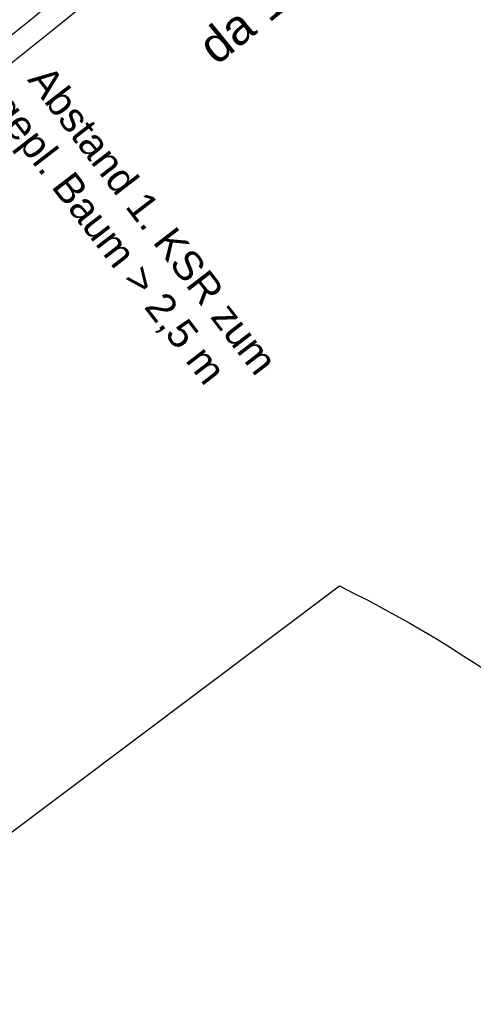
# Model space of a CAD drawing. Header units: metres. Extents: x -502 to 161, y -108 to 174.
# Tile 47 of 256: x -259.1 to -255.98, y -27.28 to -20.48. Entities that reach past the tile are written whole.
import ezdxf

# ---------------------------------------------------------------- set-up
doc = ezdxf.new("R2010")
doc.units = ezdxf.units.M
doc.header["$LTSCALE"] = 0.1
doc.layers.add('BRI31-005.06-5f07-Koordinierung Lageplan 4. BA ZOB Fernbusbahnh', color=7, linetype='Continuous')
doc.styles.add('Arial', font='arial.ttf')

msp = doc.modelspace()

# ---------------------------------------------------------------- linework, layer by layer
at = {"layer": 'BRI31-005.06-5f07-Koordinierung Lageplan 4. BA ZOB Fernbusbahnh', "color": 7, "linetype": 'Continuous', "lineweight": 30, "transparency": 33554687}
msp.add_line((-259.507, -26.3462), (-256.8989, -24.3898), dxfattribs=at)
at = {"layer": 'BRI31-005.06-5f07-Koordinierung Lageplan 4. BA ZOB Fernbusbahnh', "color": 7, "linetype": 'Continuous', "lineweight": 30, "transparency": 33554687, "flags": 128}
for points in [[(-252.2954, -18.408), (-253.3958, -17.2648, 0.389844), (-254.9496, -17.1699), (-258.9361, -20.4097), (-258.9361, -20.4097, -0.025212), (-263.4748, -23.733), (-263.4748, -23.733, 0.187601), (-263.958, -24.4123), (-264.2158, -25.4326, -0.19602), (-264.6634, -26.0407), (-266.6769, -27.2727)], [(-256.8989, -24.3898), (-256.8989, -24.3898, -0.203376), (-252.4697, -29.5109), (-252.4697, -29.5109)]]:
    msp.add_lwpolyline(points, format="xyb", dxfattribs=at)
at = {"layer": 'BRI31-005.06-5f07-Koordinierung Lageplan 4. BA ZOB Fernbusbahnh', "color": 3, "linetype": 'Continuous', "lineweight": 30, "true_color": 0x00ff00, "transparency": 33554687, "flags": 128}
for points in [[(-265.3742, -27.1792, 0.025316), (-264.6578, -26.6894), (-264.6578, -26.6894, 0.169857), (-264.2057, -26.0051), (-264.2057, -26.0051), (-263.8126, -24.449, -0.187601), (-263.3924, -23.8583), (-263.3924, -23.8583, 0.025212), (-258.8415, -20.5261), (-258.8415, -20.5261), (-254.855, -17.2863), (-254.855, -17.2863, -0.389844), (-253.5039, -17.3688), (-253.5039, -17.3688), (-252.4035, -18.512)], [(-259.0307, -20.2933, -0.025212), (-263.5572, -23.6076), (-263.5572, -23.6076, 0.187601), (-264.1035, -24.3755), (-264.1035, -24.3755), (-264.579, -26.2582, -0.196018), (-265.1609, -27.0487), (-265.3742, -27.1792)]]:
    msp.add_lwpolyline(points, format="xyb", dxfattribs=at)

# ---------------------------------------------------------------- texts
at = {"layer": 'BRI31-005.06-5f07-Koordinierung Lageplan 4. BA ZOB Fernbusbahnh', "color": 7, "transparency": 33554687, "insert": (-257.8977, -20.6175), "char_height": 0.24, "attachment_point": 1, "rotation": 39.10041, "line_spacing_factor": 0.25, "style": 'Arial'}
msp.add_mtext('da 110 Strom', dxfattribs=at)
at = {"layer": 'BRI31-005.06-5f07-Koordinierung Lageplan 4. BA ZOB Fernbusbahnh', "color": 1, "true_color": 0xff0000, "transparency": 33554687, "char_height": 0.2, "attachment_point": 1, "rotation": 307.64259, "line_spacing_factor": 0.25, "style": 'Arial'}
for s, insert in [('Abstand 1. KSR zum', (-258.8967, -20.7771)), ('gepl. Baum > 2,5 m', (-259.1501, -20.9726))]:
    msp.add_mtext(s, dxfattribs=dict(at, insert=insert))

doc.saveas('drawing.dxf')
